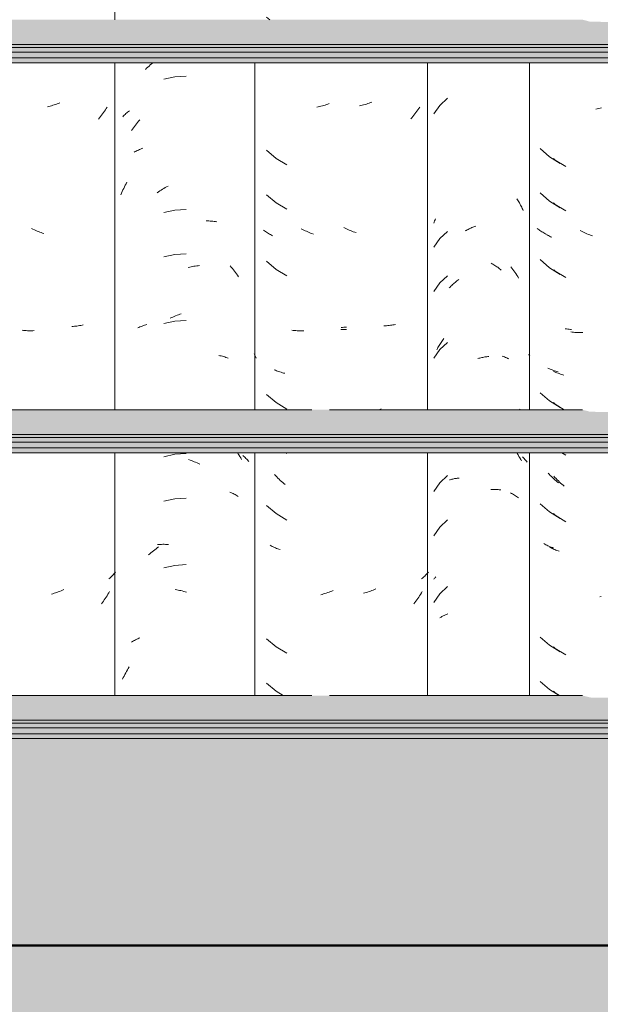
# Model space of a CAD drawing. Header units: metres. Extents: x -28.2 to 13.6, y -1.6 to 5.9.
# Tile 125 of 159: x 4.354 to 4.747, y 2.61 to 3.278. Entities that reach past the tile are written whole.
import ezdxf

# ---------------------------------------------------------------- set-up
doc = ezdxf.new("R2010")
doc.units = ezdxf.units.M
for name, color, linetype, lineweight in [('A-FLOR', 7, 'Continuous', 5), ('A-FLOR-PATT', 7, 'Continuous', 50), ('A-GLAZ-CWMG', 7, 'Continuous', 5), ('A-ROOF', 7, 'Continuous', 5), ('A-WALL-PATT', 7, 'Continuous', 5)]:
    doc.layers.add(name, color=color, linetype=linetype, lineweight=lineweight)

# ---------------------------------------------------------------- blocks, each defined once
blk = doc.blocks.new('FP_229-CASA 2')
at = {"layer": 'A-GLAZ-CWMG', "color": 9, "true_color": 0xc0c0c0}
for p, q in [((-17.35493, 3.19091), (-17.3486, 3.18534)), ((-17.3486, 3.18534), (-17.34143, 3.18088)), ((-17.35493, 3.16077), (-17.3486, 3.1552)), ((-17.3486, 3.1552), (-17.34143, 3.15074)), ((-17.35637, 3.13622), (-17.35698, 3.13669)), ((-17.35574, 3.13577), (-17.35637, 3.13622)), ((-17.3551, 3.13532), (-17.35574, 3.13577)), ((-17.35445, 3.13489), (-17.3551, 3.13532)), ((-17.35378, 3.13447), (-17.35445, 3.13489)), ((-17.3531, 3.13406), (-17.35378, 3.13447)), ((-17.35242, 3.13367), (-17.3531, 3.13406)), ((-17.35172, 3.13328), (-17.35242, 3.13367)), ((-17.351, 3.13291), (-17.35172, 3.13328)), ((-17.35493, 3.11556), (-17.3486, 3.10999)), ((-17.3486, 3.10999), (-17.34143, 3.10553)), ((-17.33712, 3.06844), (-17.33799, 3.06856)), ((-17.33624, 3.06833), (-17.33712, 3.06844)), ((-17.33536, 3.06825), (-17.33624, 3.06833)), ((-17.33447, 3.06818), (-17.33536, 3.06825)), ((-17.33358, 3.06812), (-17.33447, 3.06818)), ((-17.36231, 3.05061), (-17.36261, 3.05129)), ((-17.362, 3.04993), (-17.36231, 3.05061)), ((-17.34903, 3.04155), (-17.34977, 3.04188)), ((-17.34827, 3.04123), (-17.34903, 3.04155)), ((-17.34751, 3.04092), (-17.34827, 3.04123)), ((-17.34674, 3.04063), (-17.34751, 3.04092)), ((-17.34596, 3.04035), (-17.34674, 3.04063)), ((-17.34516, 3.04008), (-17.34596, 3.04035)), ((-17.34436, 3.03983), (-17.34516, 3.04008)), ((-17.34355, 3.03959), (-17.34436, 3.03983)), ((-17.34273, 3.03937), (-17.34355, 3.03959)), ((-17.35493, 3.02513), (-17.3486, 3.01956)), ((-17.3486, 3.01956), (-17.34143, 3.0151)), ((-17.34882, 2.96986), (-17.34956, 2.97067)), ((-17.34806, 2.96906), (-17.34882, 2.96986)), ((-17.34729, 2.96828), (-17.34806, 2.96906)), ((-17.34652, 2.96751), (-17.34729, 2.96828)), ((-17.34573, 2.96676), (-17.34652, 2.96751)), ((-17.34494, 2.96602), (-17.34573, 2.96676)), ((-17.34414, 2.9653), (-17.34494, 2.96602)), ((-17.34332, 2.96458), (-17.34414, 2.9653)), ((-17.3425, 2.96389), (-17.34332, 2.96458)), ((-17.35493, 2.94977), (-17.3486, 2.9442)), ((-17.3486, 2.9442), (-17.34143, 2.93974)), ((-17.35187, 2.92236), (-17.35257, 2.92275)), ((-17.35116, 2.92199), (-17.35187, 2.92236)), ((-17.35044, 2.92163), (-17.35116, 2.92199)), ((-17.34971, 2.92128), (-17.35044, 2.92163)), ((-17.34896, 2.92095), (-17.34971, 2.92128)), ((-17.34821, 2.92063), (-17.34896, 2.92095)), ((-17.34745, 2.92032), (-17.34821, 2.92063)), ((-17.34667, 2.92003), (-17.34745, 2.92032)), ((-17.34589, 2.91975), (-17.34667, 2.92003)), ((-17.35493, 2.85934), (-17.3486, 2.85377)), ((-17.3486, 2.85377), (-17.34143, 2.84931)), ((-17.35493, 2.8292), (-17.3486, 2.82363)), ((-17.3486, 2.82363), (-17.34217, 2.81963))]:
    blk.add_line(p, q, dxfattribs=at)
blk = doc.blocks.new('FP_230-CASA 2')
at = {"layer": 'A-GLAZ-CWMG', "color": 9, "true_color": 0xc0c0c0}
for p, q in [((-17.41785, 3.22515), (-17.42309, 3.22025)), ((-17.42309, 3.22025), (-17.4272, 3.21438)), ((-17.37075, 3.15684), (-17.3703, 3.15614)), ((-17.3703, 3.15614), (-17.36987, 3.15544)), ((-17.36987, 3.15544), (-17.36945, 3.15472)), ((-17.36945, 3.15472), (-17.36904, 3.154)), ((-17.36904, 3.154), (-17.36864, 3.15328)), ((-17.36864, 3.15328), (-17.36825, 3.15254)), ((-17.36825, 3.15254), (-17.36787, 3.1518)), ((-17.36787, 3.1518), (-17.3675, 3.15105)), ((-17.3675, 3.15105), (-17.36714, 3.15029)), ((-17.36714, 3.15029), (-17.36679, 3.14953)), ((-17.36679, 3.14953), (-17.36645, 3.14876)), ((-17.42689, 3.14106), (-17.42656, 3.14179)), ((-17.42656, 3.14179), (-17.42623, 3.14252)), ((-17.42623, 3.14252), (-17.42589, 3.14324)), ((-17.4272, 3.14032), (-17.42689, 3.14106)), ((-17.40585, 3.13498), (-17.4052, 3.13534)), ((-17.4052, 3.13534), (-17.40454, 3.13569)), ((-17.40454, 3.13569), (-17.40389, 3.13603)), ((-17.40389, 3.13603), (-17.40323, 3.13636)), ((-17.40323, 3.13636), (-17.40257, 3.13667)), ((-17.40257, 3.13667), (-17.40191, 3.13698)), ((-17.40191, 3.13698), (-17.40124, 3.13726)), ((-17.40124, 3.13726), (-17.40058, 3.13754)), ((-17.40058, 3.13754), (-17.39991, 3.1378)), ((-17.39991, 3.1378), (-17.39924, 3.13805)), ((-17.39924, 3.13805), (-17.39857, 3.13829)), ((-17.42309, 3.12982), (-17.4272, 3.12395)), ((-17.41785, 3.13472), (-17.42309, 3.12982)), ((-17.38825, 3.11309), (-17.3876, 3.11273)), ((-17.3876, 3.11273), (-17.38696, 3.11235)), ((-17.38696, 3.11235), (-17.38631, 3.11196)), ((-17.38631, 3.11196), (-17.38567, 3.11156)), ((-17.38567, 3.11156), (-17.38504, 3.11115)), ((-17.38504, 3.11115), (-17.38441, 3.11072)), ((-17.38441, 3.11072), (-17.38378, 3.11029)), ((-17.38378, 3.11029), (-17.38316, 3.10984)), ((-17.38316, 3.10984), (-17.38255, 3.10938)), ((-17.38255, 3.10938), (-17.38194, 3.10891)), ((-17.38194, 3.10891), (-17.38133, 3.10842)), ((-17.41785, 3.10458), (-17.42309, 3.09967)), ((-17.41143, 3.10108), (-17.41081, 3.10155)), ((-17.41081, 3.10155), (-17.4102, 3.10201)), ((-17.42309, 3.09967), (-17.4272, 3.09381)), ((-17.41665, 3.09633), (-17.4161, 3.0969)), ((-17.4161, 3.0969), (-17.41554, 3.09746)), ((-17.41554, 3.09746), (-17.41497, 3.09801)), ((-17.41497, 3.09801), (-17.41439, 3.09855)), ((-17.41439, 3.09855), (-17.41381, 3.09908)), ((-17.41381, 3.09908), (-17.41322, 3.0996)), ((-17.41322, 3.0996), (-17.41263, 3.1001)), ((-17.41263, 3.1001), (-17.41203, 3.10059)), ((-17.41203, 3.10059), (-17.41143, 3.10108)), ((-17.42121, 3.06068), (-17.42073, 3.06134)), ((-17.42073, 3.06134), (-17.42024, 3.06199)), ((-17.42511, 3.05436), (-17.42471, 3.0551)), ((-17.42471, 3.0551), (-17.42431, 3.05582)), ((-17.42431, 3.05582), (-17.4239, 3.05654)), ((-17.4239, 3.05654), (-17.42347, 3.05725)), ((-17.42347, 3.05725), (-17.42304, 3.05796)), ((-17.41785, 3.05936), (-17.42309, 3.05446)), ((-17.42304, 3.05796), (-17.4226, 3.05865)), ((-17.4226, 3.05865), (-17.42214, 3.05934)), ((-17.42214, 3.05934), (-17.42168, 3.06001)), ((-17.42168, 3.06001), (-17.42121, 3.06068)), ((-17.42309, 3.05446), (-17.4272, 3.04859)), ((-17.39718, 3.04832), (-17.3965, 3.04852)), ((-17.3965, 3.04852), (-17.39583, 3.0487)), ((-17.39583, 3.0487), (-17.39516, 3.04887)), ((-17.39516, 3.04887), (-17.39449, 3.04903)), ((-17.39449, 3.04903), (-17.39382, 3.04918)), ((-17.39382, 3.04918), (-17.39315, 3.04931)), ((-17.39315, 3.04931), (-17.39249, 3.04944)), ((-17.39249, 3.04944), (-17.39182, 3.04954)), ((-17.39182, 3.04954), (-17.39116, 3.04964)), ((-17.39116, 3.04964), (-17.3905, 3.04972)), ((-17.3905, 3.04972), (-17.38984, 3.0498)), ((-17.36886, 3.01393), (-17.36845, 3.01358)), ((-17.41785, 2.96894), (-17.42309, 2.96403)), ((-17.42309, 2.96403), (-17.4272, 2.95816)), ((-17.41646, 2.96594), (-17.41591, 2.96611)), ((-17.41591, 2.96611), (-17.41534, 2.96628)), ((-17.41534, 2.96628), (-17.41477, 2.96643)), ((-17.41477, 2.96643), (-17.41419, 2.96658)), ((-17.41419, 2.96658), (-17.41361, 2.96671)), ((-17.41361, 2.96671), (-17.41302, 2.96683)), ((-17.41302, 2.96683), (-17.41243, 2.96694)), ((-17.41243, 2.96694), (-17.41182, 2.96704)), ((-17.41182, 2.96704), (-17.41122, 2.96713)), ((-17.41122, 2.96713), (-17.4106, 2.9672)), ((-17.4106, 2.9672), (-17.40999, 2.96727)), ((-17.38848, 2.95947), (-17.38783, 2.95951)), ((-17.38783, 2.95951), (-17.38718, 2.95953)), ((-17.38718, 2.95953), (-17.38653, 2.95953)), ((-17.38653, 2.95953), (-17.38589, 2.95953)), ((-17.38589, 2.95953), (-17.38526, 2.95951)), ((-17.38526, 2.95951), (-17.38463, 2.95948)), ((-17.38463, 2.95948), (-17.384, 2.95944)), ((-17.384, 2.95944), (-17.38338, 2.95939)), ((-17.38338, 2.95939), (-17.38276, 2.95932)), ((-17.38276, 2.95932), (-17.38215, 2.95925)), ((-17.38215, 2.95925), (-17.38154, 2.95916)), ((-17.41785, 2.93879), (-17.42309, 2.93389)), ((-17.42309, 2.93389), (-17.4272, 2.92802)), ((-17.4272, 2.8986), (-17.42686, 2.89899)), ((-17.42686, 2.89899), (-17.4265, 2.89939)), ((-17.4265, 2.89939), (-17.42614, 2.89977)), ((-17.42614, 2.89977), (-17.42576, 2.90015)), ((-17.42309, 2.88867), (-17.4272, 2.88281)), ((-17.41785, 2.89358), (-17.42309, 2.88867)), ((-17.42017, 2.87397), (-17.41967, 2.87422)), ((-17.41967, 2.87422), (-17.41917, 2.87446)), ((-17.41917, 2.87446), (-17.41865, 2.87468)), ((-17.41865, 2.87468), (-17.41813, 2.8749)), ((-17.41813, 2.8749), (-17.41759, 2.87511)), ((-17.42298, 2.87229), (-17.42254, 2.87259)), ((-17.42254, 2.87259), (-17.42208, 2.87289)), ((-17.42208, 2.87289), (-17.42162, 2.87317)), ((-17.42162, 2.87317), (-17.42115, 2.87345)), ((-17.42115, 2.87345), (-17.42067, 2.87371)), ((-17.42067, 2.87371), (-17.42017, 2.87397))]:
    blk.add_line(p, q, dxfattribs=at)
blk = doc.blocks.new('FP_231-CASA 2')
at = {"layer": 'A-GLAZ-CWMG', "color": 9, "true_color": 0xc0c0c0}
for p, q in [((-17.47095, 3.22178), (-17.47189, 3.22146)), ((-17.47001, 3.22211), (-17.47095, 3.22178)), ((-17.46908, 3.22246), (-17.47001, 3.22211)), ((-17.4766, 3.22015), (-17.47754, 3.21993)), ((-17.47565, 3.22037), (-17.4766, 3.22015)), ((-17.47471, 3.22062), (-17.47565, 3.22037)), ((-17.47377, 3.22088), (-17.47471, 3.22062)), ((-17.47283, 3.22116), (-17.47377, 3.22088)), ((-17.47189, 3.22146), (-17.47283, 3.22116)), ((-17.43923, 3.21537), (-17.4399, 3.21448)), ((-17.43857, 3.21627), (-17.43923, 3.21537)), ((-17.43792, 3.21719), (-17.43857, 3.21627)), ((-17.43728, 3.21812), (-17.43792, 3.21719)), ((-17.43666, 3.21905), (-17.43728, 3.21812)), ((-17.44199, 3.21188), (-17.44271, 3.21104)), ((-17.44128, 3.21273), (-17.44199, 3.21188)), ((-17.44058, 3.2136), (-17.44128, 3.21273)), ((-17.4399, 3.21448), (-17.44058, 3.2136)), ((-17.48729, 3.13689), (-17.48821, 3.13735)), ((-17.48637, 3.13645), (-17.48729, 3.13689)), ((-17.48545, 3.13602), (-17.48637, 3.13645)), ((-17.48453, 3.13561), (-17.48545, 3.13602)), ((-17.4836, 3.13522), (-17.48453, 3.13561)), ((-17.48267, 3.13484), (-17.4836, 3.13522)), ((-17.48173, 3.13449), (-17.48267, 3.13484)), ((-17.48079, 3.13414), (-17.48173, 3.13449)), ((-17.47986, 3.13382), (-17.48079, 3.13414)), ((-17.48918, 3.068), (-17.49008, 3.06801)), ((-17.48827, 3.068), (-17.48918, 3.068)), ((-17.48735, 3.06802), (-17.48827, 3.068)), ((-17.48643, 3.06805), (-17.48735, 3.06802)), ((-17.46011, 3.07063), (-17.46101, 3.07059)), ((-17.45921, 3.07068), (-17.46011, 3.07063)), ((-17.45832, 3.07074), (-17.45921, 3.07068)), ((-17.45743, 3.07082), (-17.45832, 3.07074)), ((-17.45656, 3.07092), (-17.45743, 3.07082)), ((-17.45568, 3.07103), (-17.45656, 3.07092)), ((-17.45482, 3.07116), (-17.45568, 3.07103)), ((-17.45396, 3.0713), (-17.45482, 3.07116)), ((-17.45311, 3.07146), (-17.45396, 3.0713)), ((-17.4628, 3.01426), (-17.46372, 3.0138)), ((-17.43274, 2.90124), (-17.43326, 2.90072)), ((-17.43224, 2.90177), (-17.43274, 2.90124)), ((-17.43175, 2.90231), (-17.43224, 2.90177)), ((-17.43127, 2.90285), (-17.43175, 2.90231)), ((-17.43081, 2.90341), (-17.43127, 2.90285)), ((-17.43489, 2.89922), (-17.43546, 2.89873)), ((-17.43434, 2.89971), (-17.43489, 2.89922)), ((-17.43379, 2.90021), (-17.43434, 2.89971)), ((-17.43326, 2.90072), (-17.43379, 2.90021)), ((-17.4739, 2.88928), (-17.47484, 2.88902)), ((-17.47295, 2.88956), (-17.4739, 2.88928)), ((-17.47201, 2.88985), (-17.47295, 2.88956)), ((-17.47107, 2.89016), (-17.47201, 2.88985)), ((-17.47014, 2.89049), (-17.47107, 2.89016)), ((-17.4692, 2.89084), (-17.47014, 2.89049)), ((-17.46827, 2.8912), (-17.4692, 2.89084)), ((-17.46734, 2.89158), (-17.46827, 2.8912)), ((-17.46641, 2.89198), (-17.46734, 2.89158)), ((-17.43613, 2.8883), (-17.43674, 2.88736)), ((-17.43553, 2.88926), (-17.43613, 2.8883)), ((-17.43495, 2.89023), (-17.43553, 2.88926)), ((-17.43999, 2.88279), (-17.44068, 2.88191)), ((-17.43932, 2.88368), (-17.43999, 2.88279)), ((-17.43865, 2.88458), (-17.43932, 2.88368)), ((-17.438, 2.8855), (-17.43865, 2.88458)), ((-17.43737, 2.88642), (-17.438, 2.8855)), ((-17.43674, 2.88736), (-17.43737, 2.88642))]:
    blk.add_line(p, q, dxfattribs=at)
blk = doc.blocks.new('Rectangular Mullion - Telha Fibrocimento - Ondulada-V225-CASA 2')
at = {"layer": 'A-GLAZ-CWMG'}
for p, q in [((-17.43132, 3.0136), (-17.43132, 3.24922)), ((-17.3621, 3.0136), (-17.3621, 3.24922)), ((-17.43132, 2.81963), (-17.43132, 2.98442)), ((-17.3621, 2.81963), (-17.3621, 2.98442))]:
    blk.add_line(p, q, dxfattribs=at)
for name in ['FP_230-CASA 2', 'FP_231-CASA 2', 'FP_229-CASA 2']:
    blk.add_blockref(name, (0, 0), dxfattribs=at)
blk = doc.blocks.new('FP_240-CASA 2')
at = {"layer": 'A-GLAZ-CWMG', "color": 9, "true_color": 0xc0c0c0}
for p, q in [((-17.61865, 3.24836), (-17.61779, 3.24906)), ((-17.62279, 3.24465), (-17.62198, 3.24542)), ((-17.62198, 3.24542), (-17.62116, 3.24618)), ((-17.62116, 3.24618), (-17.62033, 3.24693)), ((-17.62033, 3.24693), (-17.61949, 3.24765)), ((-17.61949, 3.24765), (-17.61865, 3.24836)), ((-17.60286, 3.23956), (-17.61033, 3.23794)), ((-17.59523, 3.24002), (-17.60286, 3.23956)), ((-17.63603, 3.21461), (-17.63546, 3.2151)), ((-17.63546, 3.2151), (-17.63488, 3.21558)), ((-17.63488, 3.21558), (-17.63428, 3.21605)), ((-17.63428, 3.21605), (-17.63367, 3.21651)), ((-17.63815, 3.21253), (-17.63764, 3.21307)), ((-17.63764, 3.21307), (-17.63712, 3.21359)), ((-17.63712, 3.21359), (-17.63658, 3.2141)), ((-17.63658, 3.2141), (-17.63603, 3.21461)), ((-17.62887, 3.20778), (-17.62815, 3.20867)), ((-17.62815, 3.20867), (-17.62741, 3.20955)), ((-17.62741, 3.20955), (-17.62667, 3.21042)), ((-17.63228, 3.20312), (-17.63162, 3.20408)), ((-17.63162, 3.20408), (-17.63095, 3.20503)), ((-17.63095, 3.20503), (-17.63027, 3.20596)), ((-17.63027, 3.20596), (-17.62957, 3.20688)), ((-17.62957, 3.20688), (-17.62887, 3.20778)), ((-17.63041, 3.18847), (-17.62972, 3.18885)), ((-17.62972, 3.18885), (-17.62901, 3.18922)), ((-17.62901, 3.18922), (-17.62829, 3.18958)), ((-17.62829, 3.18958), (-17.62756, 3.18992)), ((-17.62756, 3.18992), (-17.62682, 3.19025)), ((-17.62682, 3.19025), (-17.62607, 3.19056)), ((-17.62607, 3.19056), (-17.6253, 3.19086)), ((-17.6253, 3.19086), (-17.62453, 3.19115)), ((-17.63898, 3.16069), (-17.63851, 3.16176)), ((-17.63851, 3.16176), (-17.63802, 3.16283)), ((-17.63802, 3.16283), (-17.63752, 3.16389)), ((-17.63752, 3.16389), (-17.637, 3.16494)), ((-17.637, 3.16494), (-17.63646, 3.16598)), ((-17.63646, 3.16598), (-17.63591, 3.167)), ((-17.63591, 3.167), (-17.63535, 3.16802)), ((-17.61473, 3.16094), (-17.61384, 3.16155)), ((-17.61384, 3.16155), (-17.61295, 3.16216)), ((-17.61295, 3.16216), (-17.61204, 3.16274)), ((-17.61204, 3.16274), (-17.61114, 3.16331)), ((-17.61114, 3.16331), (-17.61022, 3.16386)), ((-17.61022, 3.16386), (-17.6093, 3.16439)), ((-17.6093, 3.16439), (-17.60838, 3.1649)), ((-17.60838, 3.1649), (-17.60745, 3.1654)), ((-17.63944, 3.1596), (-17.63898, 3.16069)), ((-17.60286, 3.14914), (-17.61033, 3.14752)), ((-17.59523, 3.1496), (-17.60286, 3.14914)), ((-17.58147, 3.1418), (-17.58056, 3.14178)), ((-17.58056, 3.14178), (-17.57966, 3.14174)), ((-17.57966, 3.14174), (-17.57876, 3.14169)), ((-17.57876, 3.14169), (-17.57787, 3.14162)), ((-17.57787, 3.14162), (-17.57698, 3.14153)), ((-17.57698, 3.14153), (-17.5761, 3.14143)), ((-17.5761, 3.14143), (-17.57523, 3.1413)), ((-17.57523, 3.1413), (-17.57437, 3.14117)), ((-17.60286, 3.11899), (-17.61033, 3.11737)), ((-17.59523, 3.11945), (-17.60286, 3.11899)), ((-17.59368, 3.11028), (-17.59273, 3.1105)), ((-17.59273, 3.1105), (-17.59177, 3.11069)), ((-17.59177, 3.11069), (-17.59082, 3.11087)), ((-17.59082, 3.11087), (-17.58987, 3.11103)), ((-17.58987, 3.11103), (-17.58892, 3.11117)), ((-17.58892, 3.11117), (-17.58798, 3.1113)), ((-17.58798, 3.1113), (-17.58704, 3.1114)), ((-17.58704, 3.1114), (-17.5861, 3.11149)), ((-17.56527, 3.11125), (-17.56453, 3.11039)), ((-17.56453, 3.11039), (-17.5638, 3.10951)), ((-17.5638, 3.10951), (-17.56309, 3.10861)), ((-17.56309, 3.10861), (-17.56238, 3.1077)), ((-17.56238, 3.1077), (-17.56169, 3.10678)), ((-17.56169, 3.10678), (-17.56101, 3.10585)), ((-17.56101, 3.10585), (-17.56034, 3.1049)), ((-17.56034, 3.1049), (-17.55969, 3.10394)), ((-17.60604, 3.07569), (-17.6051, 3.07614)), ((-17.6051, 3.07614), (-17.60416, 3.07657)), ((-17.60416, 3.07657), (-17.60321, 3.07699)), ((-17.60321, 3.07699), (-17.60227, 3.07739)), ((-17.60227, 3.07739), (-17.60132, 3.07777)), ((-17.60132, 3.07777), (-17.60036, 3.07813)), ((-17.60036, 3.07813), (-17.59941, 3.07847)), ((-17.59941, 3.07847), (-17.59846, 3.0788)), ((-17.62794, 3.06917), (-17.62721, 3.06951)), ((-17.62721, 3.06951), (-17.62646, 3.06983)), ((-17.62646, 3.06983), (-17.6257, 3.07014)), ((-17.6257, 3.07014), (-17.62493, 3.07043)), ((-17.62493, 3.07043), (-17.62415, 3.07071)), ((-17.62415, 3.07071), (-17.62336, 3.07097)), ((-17.62336, 3.07097), (-17.62256, 3.07121)), ((-17.62256, 3.07121), (-17.62174, 3.07145)), ((-17.60286, 3.07378), (-17.61033, 3.07216)), ((-17.59523, 3.07424), (-17.60286, 3.07378)), ((-17.57308, 3.0505), (-17.57224, 3.05032)), ((-17.57224, 3.05032), (-17.5714, 3.05012)), ((-17.5714, 3.05012), (-17.57058, 3.04991)), ((-17.57058, 3.04991), (-17.56976, 3.04968)), ((-17.56976, 3.04968), (-17.56896, 3.04944)), ((-17.56896, 3.04944), (-17.56817, 3.04918)), ((-17.56817, 3.04918), (-17.56738, 3.04891)), ((-17.56738, 3.04891), (-17.56661, 3.04862)), ((-17.60286, 2.98335), (-17.61033, 2.98173)), ((-17.59523, 2.98381), (-17.60286, 2.98335)), ((-17.56002, 2.98387), (-17.55938, 2.9829)), ((-17.55938, 2.9829), (-17.55875, 2.98192)), ((-17.55875, 2.98192), (-17.55813, 2.98093)), ((-17.55678, 2.98262), (-17.55621, 2.98213)), ((-17.55621, 2.98213), (-17.55565, 2.98163)), ((-17.55565, 2.98163), (-17.55511, 2.98112)), ((-17.55511, 2.98112), (-17.55459, 2.9806)), ((-17.59344, 2.97975), (-17.59249, 2.97942)), ((-17.59249, 2.97942), (-17.59154, 2.97907)), ((-17.59154, 2.97907), (-17.59058, 2.97871)), ((-17.59058, 2.97871), (-17.58963, 2.97833)), ((-17.58963, 2.97833), (-17.58869, 2.97792)), ((-17.58869, 2.97792), (-17.58774, 2.97751)), ((-17.58774, 2.97751), (-17.5868, 2.97707)), ((-17.5868, 2.97707), (-17.58586, 2.97661)), ((-17.55813, 2.98093), (-17.55752, 2.97993)), ((-17.55459, 2.9806), (-17.55408, 2.98007)), ((-17.55408, 2.98007), (-17.55358, 2.97953)), ((-17.55358, 2.97953), (-17.5531, 2.97898)), ((-17.5531, 2.97898), (-17.55264, 2.97842)), ((-17.56546, 2.95773), (-17.56472, 2.95741)), ((-17.56472, 2.95741), (-17.56398, 2.95707)), ((-17.56398, 2.95707), (-17.56326, 2.95671)), ((-17.56326, 2.95671), (-17.56256, 2.95635)), ((-17.56256, 2.95635), (-17.56186, 2.95597)), ((-17.56186, 2.95597), (-17.56118, 2.95557)), ((-17.56118, 2.95557), (-17.56051, 2.95517)), ((-17.56051, 2.95517), (-17.55985, 2.95475)), ((-17.60286, 2.95321), (-17.61033, 2.95159)), ((-17.59523, 2.95367), (-17.60286, 2.95321)), ((-17.61451, 2.92205), (-17.61362, 2.92212)), ((-17.61362, 2.92212), (-17.61272, 2.92218)), ((-17.61272, 2.92218), (-17.61182, 2.92222)), ((-17.61182, 2.92222), (-17.61091, 2.92225)), ((-17.61091, 2.92225), (-17.60999, 2.92226)), ((-17.60999, 2.92226), (-17.60907, 2.92224)), ((-17.60907, 2.92224), (-17.60815, 2.92222)), ((-17.60815, 2.92222), (-17.60722, 2.92217)), ((-17.62071, 2.91502), (-17.61987, 2.91576)), ((-17.61987, 2.91576), (-17.61903, 2.91647)), ((-17.61903, 2.91647), (-17.61818, 2.91718)), ((-17.61818, 2.91718), (-17.61732, 2.91786)), ((-17.61732, 2.91786), (-17.61645, 2.91853)), ((-17.61645, 2.91853), (-17.61558, 2.91918)), ((-17.61558, 2.91918), (-17.6147, 2.91982)), ((-17.6147, 2.91982), (-17.61381, 2.92044)), ((-17.60286, 2.90799), (-17.61033, 2.90637)), ((-17.59523, 2.90845), (-17.60286, 2.90799)), ((-17.60252, 2.89153), (-17.60157, 2.89137)), ((-17.60157, 2.89137), (-17.60062, 2.8912)), ((-17.60062, 2.8912), (-17.59967, 2.89101)), ((-17.59967, 2.89101), (-17.59871, 2.8908)), ((-17.59871, 2.8908), (-17.59776, 2.89057)), ((-17.59776, 2.89057), (-17.5968, 2.89033)), ((-17.5968, 2.89033), (-17.59584, 2.89006)), ((-17.59584, 2.89006), (-17.59489, 2.88978)), ((-17.63212, 2.85586), (-17.63146, 2.85628)), ((-17.63146, 2.85628), (-17.63078, 2.85668)), ((-17.63078, 2.85668), (-17.6301, 2.85707)), ((-17.6301, 2.85707), (-17.6294, 2.85745)), ((-17.6294, 2.85745), (-17.62869, 2.85781)), ((-17.62869, 2.85781), (-17.62796, 2.85816)), ((-17.62796, 2.85816), (-17.62723, 2.8585)), ((-17.62723, 2.8585), (-17.62648, 2.85882)), ((-17.63672, 2.83391), (-17.63617, 2.83495)), ((-17.63617, 2.83495), (-17.6356, 2.83599)), ((-17.6356, 2.83599), (-17.63503, 2.83701)), ((-17.63503, 2.83701), (-17.63443, 2.83802)), ((-17.63443, 2.83802), (-17.63382, 2.83902)), ((-17.63827, 2.83072), (-17.63777, 2.83179)), ((-17.63777, 2.83179), (-17.63725, 2.83286)), ((-17.63725, 2.83286), (-17.63672, 2.83391))]:
    blk.add_line(p, q, dxfattribs=at)
blk = doc.blocks.new('FP_241-CASA 2')
at = {"layer": 'A-GLAZ-CWMG', "color": 9, "true_color": 0xc0c0c0}
for p, q in [((-17.68084, 3.22194), (-17.68177, 3.22158)), ((-17.68835, 3.21953), (-17.68929, 3.21931)), ((-17.68741, 3.21977), (-17.68835, 3.21953)), ((-17.68647, 3.22003), (-17.68741, 3.21977)), ((-17.68552, 3.22031), (-17.68647, 3.22003)), ((-17.68458, 3.2206), (-17.68552, 3.22031)), ((-17.68364, 3.22091), (-17.68458, 3.2206)), ((-17.68271, 3.22123), (-17.68364, 3.22091)), ((-17.68177, 3.22158), (-17.68271, 3.22123)), ((-17.65123, 3.21532), (-17.65189, 3.21441)), ((-17.65058, 3.21623), (-17.65123, 3.21532)), ((-17.64995, 3.21716), (-17.65058, 3.21623)), ((-17.64932, 3.2181), (-17.64995, 3.21716)), ((-17.64871, 3.21905), (-17.64932, 3.2181)), ((-17.65394, 3.21177), (-17.65465, 3.21092)), ((-17.65325, 3.21264), (-17.65394, 3.21177)), ((-17.65256, 3.21352), (-17.65325, 3.21264)), ((-17.65189, 3.21441), (-17.65256, 3.21352)), ((-17.69906, 3.13617), (-17.69998, 3.13662)), ((-17.69814, 3.13573), (-17.69906, 3.13617)), ((-17.69722, 3.13532), (-17.69814, 3.13573)), ((-17.69629, 3.13492), (-17.69722, 3.13532)), ((-17.69536, 3.13453), (-17.69629, 3.13492)), ((-17.69442, 3.13417), (-17.69536, 3.13453)), ((-17.69349, 3.13382), (-17.69442, 3.13417)), ((-17.69255, 3.13348), (-17.69349, 3.13382)), ((-17.69161, 3.13317), (-17.69255, 3.13348)), ((-17.67189, 3.07023), (-17.67279, 3.07018)), ((-17.671, 3.07029), (-17.67189, 3.07023)), ((-17.67011, 3.07037), (-17.671, 3.07029)), ((-17.66923, 3.07046), (-17.67011, 3.07037)), ((-17.66836, 3.07057), (-17.66923, 3.07046)), ((-17.66749, 3.0707), (-17.66836, 3.07057)), ((-17.66664, 3.07084), (-17.66749, 3.0707)), ((-17.66578, 3.071), (-17.66664, 3.07084)), ((-17.66494, 3.07117), (-17.66578, 3.071)), ((-17.70544, 3.06745), (-17.70633, 3.06754)), ((-17.70456, 3.06738), (-17.70544, 3.06745)), ((-17.70366, 3.06732), (-17.70456, 3.06738)), ((-17.70276, 3.06728), (-17.70366, 3.06732)), ((-17.70186, 3.06726), (-17.70276, 3.06728)), ((-17.70095, 3.06725), (-17.70186, 3.06726)), ((-17.70004, 3.06726), (-17.70095, 3.06725)), ((-17.69912, 3.06729), (-17.70004, 3.06726)), ((-17.6982, 3.06733), (-17.69912, 3.06729)), ((-17.64492, 2.90129), (-17.64542, 2.90077)), ((-17.64443, 2.90183), (-17.64492, 2.90129)), ((-17.64396, 2.90237), (-17.64443, 2.90183)), ((-17.6435, 2.90293), (-17.64396, 2.90237)), ((-17.64306, 2.90349), (-17.6435, 2.90293)), ((-17.647, 2.89924), (-17.64755, 2.89875)), ((-17.64646, 2.89974), (-17.647, 2.89924)), ((-17.64593, 2.90025), (-17.64646, 2.89974)), ((-17.64542, 2.90077), (-17.64593, 2.90025)), ((-17.68565, 2.8887), (-17.68659, 2.88843)), ((-17.68471, 2.88899), (-17.68565, 2.8887)), ((-17.68377, 2.88929), (-17.68471, 2.88899)), ((-17.68283, 2.88962), (-17.68377, 2.88929)), ((-17.68189, 2.88996), (-17.68283, 2.88962)), ((-17.68096, 2.89032), (-17.68189, 2.88996)), ((-17.68003, 2.89069), (-17.68096, 2.89032)), ((-17.6791, 2.89108), (-17.68003, 2.89069)), ((-17.67817, 2.89149), (-17.6791, 2.89108)), ((-17.6482, 2.88831), (-17.64879, 2.88735)), ((-17.64761, 2.88928), (-17.6482, 2.88831)), ((-17.64704, 2.89026), (-17.64761, 2.88928)), ((-17.65198, 2.88272), (-17.65265, 2.88183)), ((-17.65132, 2.88362), (-17.65198, 2.88272)), ((-17.65067, 2.88454), (-17.65132, 2.88362)), ((-17.65003, 2.88546), (-17.65067, 2.88454)), ((-17.64941, 2.8864), (-17.65003, 2.88546)), ((-17.64879, 2.88735), (-17.64941, 2.8864))]:
    blk.add_line(p, q, dxfattribs=at)
blk = doc.blocks.new('FP_250-CASA 2')
at = {"layer": 'A-GLAZ-CWMG', "color": 9, "true_color": 0xc0c0c0}
for p, q in [((-17.31619, 3.21786), (-17.31713, 3.21766)), ((-17.31525, 3.21807), (-17.31619, 3.21786)), ((-17.31431, 3.21829), (-17.31525, 3.21807)), ((-17.31337, 3.21854), (-17.31431, 3.21829)), ((-17.34601, 3.18423), (-17.34472, 3.18311)), ((-17.34472, 3.18311), (-17.33752, 3.1787)), ((-17.34601, 3.15409), (-17.34472, 3.15297)), ((-17.34472, 3.15297), (-17.33752, 3.14856)), ((-17.32686, 3.13481), (-17.32777, 3.13529)), ((-17.32595, 3.13435), (-17.32686, 3.13481)), ((-17.34993, 3.1322), (-17.3506, 3.13261)), ((-17.34925, 3.13179), (-17.34993, 3.1322)), ((-17.34855, 3.1314), (-17.34925, 3.13179)), ((-17.34785, 3.13102), (-17.34855, 3.1314)), ((-17.34713, 3.13066), (-17.34785, 3.13102)), ((-17.32503, 3.13391), (-17.32595, 3.13435)), ((-17.32411, 3.13348), (-17.32503, 3.13391)), ((-17.32318, 3.13307), (-17.32411, 3.13348)), ((-17.32225, 3.13267), (-17.32318, 3.13307)), ((-17.32132, 3.1323), (-17.32225, 3.13267)), ((-17.32039, 3.13194), (-17.32132, 3.1323)), ((-17.31945, 3.13159), (-17.32039, 3.13194)), ((-17.34569, 3.10859), (-17.34472, 3.10775)), ((-17.34472, 3.10775), (-17.33752, 3.10334)), ((-17.33319, 3.06628), (-17.33406, 3.0664)), ((-17.33231, 3.06618), (-17.33319, 3.06628)), ((-17.33142, 3.0661), (-17.33231, 3.06618)), ((-17.33053, 3.06604), (-17.33142, 3.0661)), ((-17.32964, 3.06599), (-17.33053, 3.06604)), ((-17.32874, 3.06595), (-17.32964, 3.06599)), ((-17.32783, 3.06594), (-17.32874, 3.06595)), ((-17.32692, 3.06594), (-17.32783, 3.06594)), ((-17.32601, 3.06595), (-17.32692, 3.06594)), ((-17.34514, 3.03931), (-17.34589, 3.03964)), ((-17.34439, 3.03899), (-17.34514, 3.03931)), ((-17.34362, 3.03869), (-17.34439, 3.03899)), ((-17.34284, 3.0384), (-17.34362, 3.03869)), ((-17.34206, 3.03813), (-17.34284, 3.0384)), ((-17.34126, 3.03787), (-17.34206, 3.03813)), ((-17.34046, 3.03763), (-17.34126, 3.03787)), ((-17.33964, 3.0374), (-17.34046, 3.03763)), ((-17.33882, 3.03718), (-17.33964, 3.0374)), ((-17.34601, 3.01845), (-17.34472, 3.01733)), ((-17.34472, 3.01733), (-17.33863, 3.0136)), ((-17.34021, 2.98442), (-17.33752, 2.98277)), ((-17.34493, 2.96762), (-17.34568, 2.96843)), ((-17.34417, 2.96683), (-17.34493, 2.96762)), ((-17.3434, 2.96606), (-17.34417, 2.96683)), ((-17.34262, 2.9653), (-17.3434, 2.96606)), ((-17.34183, 2.96455), (-17.34262, 2.9653)), ((-17.34104, 2.96381), (-17.34183, 2.96455)), ((-17.34023, 2.96309), (-17.34104, 2.96381)), ((-17.33941, 2.96239), (-17.34023, 2.96309)), ((-17.33859, 2.9617), (-17.33941, 2.96239)), ((-17.34601, 2.94309), (-17.34472, 2.94197)), ((-17.34472, 2.94197), (-17.33752, 2.93756)), ((-17.348, 2.92011), (-17.34871, 2.92049)), ((-17.34729, 2.91974), (-17.348, 2.92011)), ((-17.34656, 2.91938), (-17.34729, 2.91974)), ((-17.34583, 2.91904), (-17.34656, 2.91938)), ((-17.34508, 2.91871), (-17.34583, 2.91904)), ((-17.34432, 2.9184), (-17.34508, 2.91871)), ((-17.34356, 2.9181), (-17.34432, 2.9184)), ((-17.34278, 2.91781), (-17.34356, 2.9181)), ((-17.34199, 2.91754), (-17.34278, 2.91781)), ((-17.31349, 2.88694), (-17.31444, 2.88669)), ((-17.34601, 2.85266), (-17.34472, 2.85154)), ((-17.34472, 2.85154), (-17.33752, 2.84713)), ((-17.34601, 2.82252), (-17.34472, 2.8214)), ((-17.34472, 2.8214), (-17.34183, 2.81963))]:
    blk.add_line(p, q, dxfattribs=at)
blk = doc.blocks.new('FP_251-CASA 2')
at = {"layer": 'A-GLAZ-CWMG', "color": 9, "true_color": 0xc0c0c0}
for p, q in [((-17.37486, 3.11071), (-17.37416, 3.10979)), ((-17.37416, 3.10979), (-17.37347, 3.10886)), ((-17.37347, 3.10886), (-17.37279, 3.10792)), ((-17.37279, 3.10792), (-17.37213, 3.10697)), ((-17.37213, 3.10697), (-17.37147, 3.106)), ((-17.37147, 3.106), (-17.37084, 3.10502)), ((-17.37084, 3.10502), (-17.37021, 3.10403)), ((-17.37021, 3.10403), (-17.3696, 3.10303)), ((-17.38071, 3.05001), (-17.37992, 3.04974)), ((-17.37992, 3.04974), (-17.37914, 3.04945)), ((-17.37914, 3.04945), (-17.37837, 3.04915)), ((-17.37837, 3.04915), (-17.37761, 3.04884)), ((-17.37761, 3.04884), (-17.37686, 3.04851)), ((-17.37686, 3.04851), (-17.37613, 3.04817)), ((-17.37053, 2.98398), (-17.36991, 2.98298)), ((-17.36991, 2.98298), (-17.36931, 2.98198)), ((-17.36931, 2.98198), (-17.36872, 2.98096)), ((-17.36689, 2.98154), (-17.36633, 2.98098)), ((-17.36872, 2.98096), (-17.36814, 2.97993)), ((-17.36814, 2.97993), (-17.36758, 2.97889)), ((-17.36633, 2.98098), (-17.36579, 2.98042)), ((-17.36579, 2.98042), (-17.36526, 2.97984)), ((-17.36526, 2.97984), (-17.36476, 2.97925)), ((-17.36476, 2.97925), (-17.36426, 2.97866)), ((-17.36426, 2.97866), (-17.36379, 2.97805)), ((-17.37504, 2.9572), (-17.37433, 2.95682)), ((-17.37433, 2.95682), (-17.37364, 2.95644)), ((-17.37364, 2.95644), (-17.37296, 2.95604)), ((-17.37296, 2.95604), (-17.37229, 2.95562)), ((-17.37229, 2.95562), (-17.37164, 2.9552)), ((-17.37164, 2.9552), (-17.37099, 2.95476)), ((-17.37099, 2.95476), (-17.37037, 2.95431)), ((-17.37037, 2.95431), (-17.36975, 2.95385))]:
    blk.add_line(p, q, dxfattribs=at)
blk = doc.blocks.new('FP_252-CASA 2')
at = {"layer": 'A-GLAZ-CWMG', "color": 9, "true_color": 0xc0c0c0}
for p, q in [((-17.54053, 3.28017), (-17.53847, 3.27839)), ((-17.50556, 3.21919), (-17.5065, 3.21899)), ((-17.50462, 3.21941), (-17.50556, 3.21919)), ((-17.50368, 3.21965), (-17.50462, 3.21941)), ((-17.50273, 3.2199), (-17.50368, 3.21965)), ((-17.50179, 3.22017), (-17.50273, 3.2199)), ((-17.50085, 3.22046), (-17.50179, 3.22017)), ((-17.49991, 3.22077), (-17.50085, 3.22046)), ((-17.49897, 3.22109), (-17.49991, 3.22077)), ((-17.49804, 3.22143), (-17.49897, 3.22109)), ((-17.54053, 3.18974), (-17.53415, 3.18424)), ((-17.53415, 3.18424), (-17.52692, 3.17987)), ((-17.54053, 3.1596), (-17.53415, 3.1541)), ((-17.53415, 3.1541), (-17.52692, 3.14973)), ((-17.54199, 3.13504), (-17.54261, 3.1355)), ((-17.54136, 3.13459), (-17.54199, 3.13504)), ((-17.51624, 3.13605), (-17.51716, 3.13653)), ((-17.51533, 3.1356), (-17.51624, 3.13605)), ((-17.51441, 3.13516), (-17.51533, 3.1356)), ((-17.51348, 3.13474), (-17.51441, 3.13516)), ((-17.54071, 3.13415), (-17.54136, 3.13459)), ((-17.54005, 3.13372), (-17.54071, 3.13415)), ((-17.53938, 3.13331), (-17.54005, 3.13372)), ((-17.53869, 3.13291), (-17.53938, 3.13331)), ((-17.538, 3.13252), (-17.53869, 3.13291)), ((-17.53729, 3.13215), (-17.538, 3.13252)), ((-17.53657, 3.13178), (-17.53729, 3.13215)), ((-17.51256, 3.13434), (-17.51348, 3.13474)), ((-17.51162, 3.13395), (-17.51256, 3.13434)), ((-17.51069, 3.13358), (-17.51162, 3.13395)), ((-17.50976, 3.13323), (-17.51069, 3.13358)), ((-17.50882, 3.13289), (-17.50976, 3.13323)), ((-17.54053, 3.11439), (-17.53415, 3.10889)), ((-17.53415, 3.10889), (-17.52692, 3.10451)), ((-17.48905, 3.06954), (-17.48995, 3.06951)), ((-17.48815, 3.06958), (-17.48905, 3.06954)), ((-17.48726, 3.06964), (-17.48815, 3.06958)), ((-17.48637, 3.06972), (-17.48726, 3.06964)), ((-17.52258, 3.06748), (-17.52346, 3.06759)), ((-17.5217, 3.06738), (-17.52258, 3.06748)), ((-17.52082, 3.06731), (-17.5217, 3.06738)), ((-17.51992, 3.06725), (-17.52082, 3.06731)), ((-17.51903, 3.06721), (-17.51992, 3.06725)), ((-17.51812, 3.06718), (-17.51903, 3.06721)), ((-17.51721, 3.06717), (-17.51812, 3.06718)), ((-17.5163, 3.06718), (-17.51721, 3.06717)), ((-17.51539, 3.0672), (-17.5163, 3.06718)), ((-17.54859, 3.05067), (-17.54902, 3.05167)), ((-17.54816, 3.04967), (-17.54859, 3.05067)), ((-17.54771, 3.04869), (-17.54816, 3.04967)), ((-17.53458, 3.04044), (-17.53532, 3.04077)), ((-17.53382, 3.04013), (-17.53458, 3.04044)), ((-17.53305, 3.03983), (-17.53382, 3.04013)), ((-17.53227, 3.03955), (-17.53305, 3.03983)), ((-17.53148, 3.03928), (-17.53227, 3.03955)), ((-17.53068, 3.03902), (-17.53148, 3.03928)), ((-17.52987, 3.03878), (-17.53068, 3.03902)), ((-17.52906, 3.03855), (-17.52987, 3.03878)), ((-17.52823, 3.03834), (-17.52906, 3.03855)), ((-17.54053, 3.02396), (-17.53415, 3.01846)), ((-17.53415, 3.01846), (-17.52692, 3.01408)), ((-17.52772, 2.98442), (-17.52692, 2.98394)), ((-17.53436, 2.96876), (-17.53511, 2.96956)), ((-17.5336, 2.96797), (-17.53436, 2.96876)), ((-17.53283, 2.9672), (-17.5336, 2.96797)), ((-17.53205, 2.96644), (-17.53283, 2.9672)), ((-17.53126, 2.96569), (-17.53205, 2.96644)), ((-17.53046, 2.96496), (-17.53126, 2.96569)), ((-17.52965, 2.96425), (-17.53046, 2.96496)), ((-17.52883, 2.96355), (-17.52965, 2.96425)), ((-17.528, 2.96286), (-17.52883, 2.96355)), ((-17.54053, 2.9486), (-17.53415, 2.9431)), ((-17.53415, 2.9431), (-17.52692, 2.93873)), ((-17.53744, 2.92123), (-17.53815, 2.9216)), ((-17.53673, 2.92086), (-17.53744, 2.92123)), ((-17.536, 2.92051), (-17.53673, 2.92086)), ((-17.53526, 2.92017), (-17.536, 2.92051)), ((-17.53451, 2.91984), (-17.53526, 2.92017)), ((-17.53375, 2.91953), (-17.53451, 2.91984)), ((-17.53298, 2.91923), (-17.53375, 2.91953)), ((-17.5322, 2.91895), (-17.53298, 2.91923)), ((-17.53141, 2.91868), (-17.5322, 2.91895)), ((-17.50286, 2.8883), (-17.5038, 2.88804)), ((-17.50192, 2.88857), (-17.50286, 2.8883)), ((-17.50098, 2.88885), (-17.50192, 2.88857)), ((-17.50004, 2.88916), (-17.50098, 2.88885)), ((-17.4991, 2.88948), (-17.50004, 2.88916)), ((-17.49816, 2.88982), (-17.4991, 2.88948)), ((-17.49723, 2.89017), (-17.49816, 2.88982)), ((-17.49629, 2.89054), (-17.49723, 2.89017)), ((-17.49536, 2.89093), (-17.49629, 2.89054)), ((-17.54053, 2.85817), (-17.53415, 2.85267)), ((-17.53415, 2.85267), (-17.52692, 2.8483)), ((-17.54053, 2.82803), (-17.53415, 2.82253)), ((-17.53415, 2.82253), (-17.52936, 2.81963))]:
    blk.add_line(p, q, dxfattribs=at)
blk = doc.blocks.new('Rectangular Mullion - Telha Fibrocimento - Ondulada-V239-CASA 2')
at = {"layer": 'A-GLAZ-CWMG'}
for p, q in [((-17.64357, 3.27839), (-17.64357, 3.51402)), ((-17.64357, 3.0136), (-17.64357, 3.24922)), ((-17.5485, 3.24922), (-17.5485, 3.0136)), ((-17.64357, 2.81963), (-17.64357, 2.98442)), ((-17.5485, 2.98442), (-17.5485, 2.81963))]:
    blk.add_line(p, q, dxfattribs=at)
for name in ['FP_251-CASA 2', 'FP_240-CASA 2', 'FP_241-CASA 2', 'FP_252-CASA 2', 'FP_250-CASA 2']:
    blk.add_blockref(name, (0, 0), dxfattribs=at)
blk = doc.blocks.new('LONGARINA_STEEL_FRAME - LONGARINA_STEEL_FRAME-1917798-CASA 2')
at = {"layer": 'A-ROOF', "true_color": 0x9fa09c}
h = blk.add_hatch(color=253, dxfattribs=at)
h.paths.add_polyline_path([(-17.18207, 3.26158), (-16.79254, 3.26158), (-16.79254, 3.27839), (-17.30207, 3.27839), (-17.30876, 3.27686), (-17.32107, 3.27705), (-17.32624, 3.27839), (-18.04504, 3.27839), (-18.04504, 3.26158), (-17.25859, 3.26158)])
h.paths.add_polyline_path([(-15.50504, 3.26158), (-15.50504, 3.27839), (-15.64307, 3.27839), (-15.65151, 3.27689), (-15.66207, 3.27705), (-15.66724, 3.27839), (-16.19607, 3.27839), (-16.20276, 3.27686), (-16.21507, 3.27705), (-16.22024, 3.27839), (-16.74907, 3.27839), (-16.75754, 3.27645), (-16.75754, 3.26158), (-15.63984, 3.26158)])
h = blk.add_hatch(color=253, dxfattribs=at)
h.paths.add_polyline_path([(-18.04504, 3.2596), (-16.79254, 3.2596), (-16.79254, 3.26158), (-18.04504, 3.26158)])
h.paths.add_polyline_path([(-15.50504, 3.2596), (-15.50504, 3.26158), (-16.75754, 3.26158), (-16.75754, 3.2596), (-15.64125, 3.2596)])
h = blk.add_hatch(color=253, dxfattribs=at)
h.paths.add_polyline_path([(-16.94792, 3.25634), (-16.79254, 3.25634), (-16.79254, 3.2596), (-18.04504, 3.2596), (-18.04504, 3.25634), (-16.95248, 3.25634)])
h.paths.add_polyline_path([(-15.65151, 3.25634), (-15.50504, 3.25634), (-15.50504, 3.2596), (-16.75754, 3.2596), (-16.75754, 3.25634), (-15.80457, 3.25634)])
h = blk.add_hatch(color=253, dxfattribs=at)
h.paths.add_polyline_path([(-15.64336, 3.25248), (-15.50504, 3.25248), (-15.50504, 3.25634), (-16.75754, 3.25634), (-16.75754, 3.25248), (-15.64351, 3.25248)])
h.paths.add_polyline_path([(-18.03698, 3.25248), (-16.79254, 3.25248), (-16.79254, 3.25634), (-18.04504, 3.25634), (-18.04504, 3.25248)])
h = blk.add_hatch(color=253, dxfattribs=at)
h.paths.add_polyline_path([(-15.65151, 3.24922), (-15.50504, 3.24922), (-15.50504, 3.25248), (-16.75754, 3.25248), (-16.75754, 3.24922), (-15.65646, 3.24922)])
h.paths.add_polyline_path([(-18.04504, 3.24922), (-16.79254, 3.24922), (-16.79302, 3.25248), (-18.04504, 3.25248)])
h = blk.add_hatch(color=253, dxfattribs=at)
h.paths.add_polyline_path([(-15.50504, 2.99678), (-15.50504, 3.0136), (-15.64307, 3.0136), (-15.65151, 3.01209), (-15.66207, 3.01225), (-15.66724, 3.0136), (-16.19607, 3.0136), (-16.20276, 3.01206), (-16.21507, 3.01225), (-16.22024, 3.0136), (-16.74907, 3.0136), (-16.75754, 3.01165), (-16.75754, 2.99678), (-15.63984, 2.99678)])
h.paths.add_polyline_path([(-18.04504, 2.99678), (-16.79254, 2.99678), (-16.79254, 3.0136), (-17.30207, 3.0136), (-17.30876, 3.01206), (-17.32107, 3.01225), (-17.32624, 3.0136), (-18.04504, 3.0136), (-18.04504, 3.00014)])
h = blk.add_hatch(color=253, dxfattribs=at)
h.paths.add_polyline_path([(-16.79943, 2.99481), (-16.79254, 2.99481), (-16.79254, 2.99678), (-18.04504, 2.99678), (-18.04504, 2.99481), (-16.87596, 2.99481)])
h.paths.add_polyline_path([(-15.50504, 2.99481), (-15.50504, 2.99678), (-16.75754, 2.99678), (-16.75754, 2.99481), (-15.64125, 2.99481)])
h = blk.add_hatch(color=253, dxfattribs=at)
h.paths.add_polyline_path([(-16.56984, 2.99154), (-15.50504, 2.99154), (-15.50504, 2.99481), (-16.75754, 2.99481), (-16.75754, 2.99154), (-16.57247, 2.99154)])
h.paths.add_polyline_path([(-18.03238, 2.99154), (-16.79254, 2.99154), (-16.79254, 2.99481), (-18.04504, 2.99481), (-18.04504, 2.99154)])
h = blk.add_hatch(color=253, dxfattribs=at)
h.paths.add_polyline_path([(-15.64336, 2.98769), (-15.50504, 2.98769), (-15.50504, 2.99154), (-16.75754, 2.99154), (-16.75754, 2.98769), (-15.64351, 2.98769)])
h.paths.add_polyline_path([(-18.03698, 2.98769), (-16.79254, 2.98769), (-16.79254, 2.99154), (-18.04504, 2.99154), (-18.04504, 2.98769)])
h = blk.add_hatch(color=253, dxfattribs=at)
h.paths.add_polyline_path([(-15.65151, 2.98442), (-15.50504, 2.98442), (-15.50504, 2.98769), (-16.75754, 2.98769), (-16.75754, 2.98442), (-15.65943, 2.98442)])
h.paths.add_polyline_path([(-18.04504, 2.98442), (-16.79254, 2.98442), (-16.79302, 2.98769), (-18.04504, 2.98769)])
h = blk.add_hatch(color=253, dxfattribs=at)
h.paths.add_polyline_path([(-15.63457, 2.80282), (-15.50504, 2.80282), (-15.50504, 2.81963), (-15.64307, 2.81963), (-15.65151, 2.81812), (-15.66207, 2.81828), (-15.66724, 2.81963), (-16.19607, 2.81963), (-16.20276, 2.8181), (-16.21507, 2.81828), (-16.22024, 2.81963), (-16.74907, 2.81963), (-16.75754, 2.81812), (-16.75754, 2.80282), (-15.63468, 2.80282)])
h.paths.add_polyline_path([(-18.04504, 2.80282), (-16.79254, 2.80282), (-16.79302, 2.81963), (-17.30207, 2.81963), (-17.30876, 2.8181), (-17.32107, 2.81828), (-17.32624, 2.81963), (-18.04504, 2.81963), (-18.04504, 2.80786)])
h = blk.add_hatch(color=253, dxfattribs=at)
h.paths.add_polyline_path([(-16.95248, 2.80084), (-16.79254, 2.80084), (-16.79254, 2.80282), (-18.04504, 2.80282), (-18.04504, 2.80084), (-16.95698, 2.80084)])
h.paths.add_polyline_path([(-15.50504, 2.80084), (-15.50504, 2.80282), (-16.75754, 2.80282), (-16.75754, 2.80084), (-15.63594, 2.80084)])
h = blk.add_hatch(color=253, dxfattribs=at)
h.paths.add_polyline_path([(-16.95248, 2.79758), (-16.79254, 2.79758), (-16.79254, 2.80084), (-18.04504, 2.80084), (-18.04504, 2.79758), (-16.95332, 2.79758)])
h.paths.add_polyline_path([(-15.50504, 2.79758), (-15.50504, 2.80084), (-16.75754, 2.80084), (-16.75754, 2.79758), (-15.63821, 2.79758)])
h = blk.add_hatch(color=253, dxfattribs=at)
h.paths.add_polyline_path([(-18.04504, 2.79372), (-16.79254, 2.79372), (-16.79254, 2.79758), (-18.04504, 2.79758)])
h.paths.add_polyline_path([(-15.50504, 2.79372), (-15.50504, 2.79758), (-16.75754, 2.79758), (-16.75754, 2.79372), (-15.64089, 2.79372)])
h = blk.add_hatch(color=253, dxfattribs=at)
h.paths.add_polyline_path([(-15.50504, 2.79046), (-15.50504, 2.79372), (-16.75754, 2.79372), (-16.75754, 2.79046), (-15.64316, 2.79046)])
h.paths.add_polyline_path([(-18.04504, 2.79046), (-16.79254, 2.79046), (-16.79254, 2.79372), (-18.04504, 2.79372)])
at = {"layer": 'A-ROOF'}
for p, q in [((-16.79254, 3.26158), (-18.04504, 3.26158)), ((-16.79254, 3.2596), (-18.04504, 3.2596)), ((-16.79254, 3.25634), (-18.04504, 3.25634)), ((-16.79254, 3.25248), (-18.04504, 3.25248)), ((-16.79254, 3.24922), (-18.04504, 3.24922)), ((-17.50994, 3.0136), (-18.04504, 3.0136)), ((-17.32624, 3.0136), (-17.49782, 3.0136)), ((-16.79254, 2.99678), (-18.04504, 2.99678)), ((-16.79254, 2.99481), (-18.04504, 2.99481)), ((-16.79254, 2.99154), (-18.04504, 2.99154)), ((-16.79254, 2.98769), (-18.04504, 2.98769)), ((-16.79254, 2.98442), (-18.04504, 2.98442)), ((-17.50994, 2.81963), (-18.04504, 2.81963)), ((-17.32624, 2.81963), (-17.49782, 2.81963)), ((-16.79254, 2.80282), (-18.04504, 2.80282)), ((-16.79254, 2.80084), (-18.04504, 2.80084)), ((-16.79254, 2.79758), (-18.04504, 2.79758)), ((-16.79254, 2.79372), (-18.04504, 2.79372)), ((-16.79254, 2.79046), (-18.04504, 2.79046))]:
    blk.add_line(p, q, dxfattribs=at)

msp = doc.modelspace()

# ---------------------------------------------------------------- hatches: boundary and pattern name
at = {"layer": 'A-FLOR-PATT', "lineweight": 5, "true_color": 0x808080}
h = msp.add_hatch(dxfattribs=at)
h.set_pattern_fill('FP_2', color=8, style=0, pattern_type=2)
h.set_pattern_definition([(0, (7.486623, 2.812), (0.2032, 0.0508), [0.01676, -0.13564, 0.01676, -0.13564, -0.8128]), (0, (7.486623, 2.812), (0.2032, 0.0508), [-0.3048, 0.01676, -0.28804, 0.01676, -0.13564, -0.3556]), (0, (7.486623, 2.812), (0.2032, 0.0508), [-0.762, 0.01676, -0.08484, 0.01676, -0.23724]), (120, (7.562623, 2.838), (-0.1455941, 0.15057636), [0.01676, -0.13564, 0.01676, -0.13564, -0.8128]), (120, (7.562623, 2.838), (-0.1455941, 0.15057636), [-0.3048, 0.01676, -0.28804, 0.01676, -0.13564, -0.3556]), (120, (7.562623, 2.838), (-0.1455941, 0.15057636), [-0.762, 0.01676, -0.08484, 0.01676, -0.23724]), (240, (7.588623, 2.939), (-0.0576059, -0.20137636), [0.01676, -0.13564, 0.01676, -0.13564, -0.8128]), (240, (7.588623, 2.939), (-0.0576059, -0.20137636), [-0.3048, 0.01676, -0.28804, 0.01676, -0.13564, -0.3556]), (240, (7.588623, 2.939), (-0.0576059, -0.20137636), [-0.762, 0.01676, -0.08484, 0.01676, -0.23724])])
h.paths.add_polyline_path([(3.98658, 2.53), (10.66658, 2.53), (10.66658, 2.65), (3.98658, 2.65), (3.98658, 2.53586)])
at = {"layer": 'A-WALL-PATT', "true_color": 0xd6d6d6}
h = msp.add_hatch(color=254, dxfattribs=at)
h.paths.add_polyline_path([(4.01658, 2.65), (5.26908, 2.65), (5.26908, 2.79046), (4.01658, 2.79046), (4.01658, 2.76496)])
h.paths.add_polyline_path([(5.95094, 2.65), (6.55658, 2.65), (6.55658, 2.79046), (5.30408, 2.79046), (5.30408, 2.65), (5.79789, 2.65)])

# ---------------------------------------------------------------- linework, layer by layer
at = {"layer": 'A-FLOR', "lineweight": 50}
msp.add_line((6.59158, 2.65), (3.98658, 2.65), dxfattribs=at)

# ---------------------------------------------------------------- block references
at = {"layer": 'A-GLAZ-CWMG'}
for name in ['Rectangular Mullion - Telha Fibrocimento - Ondulada-V239-CASA 2', 'Rectangular Mullion - Telha Fibrocimento - Ondulada-V225-CASA 2']:
    msp.add_blockref(name, (22.06162, 0), dxfattribs=at)
at = {"layer": 'A-ROOF'}
msp.add_blockref('LONGARINA_STEEL_FRAME - LONGARINA_STEEL_FRAME-1917798-CASA 2', (22.06162, 0), dxfattribs=at)

doc.saveas('drawing.dxf')
